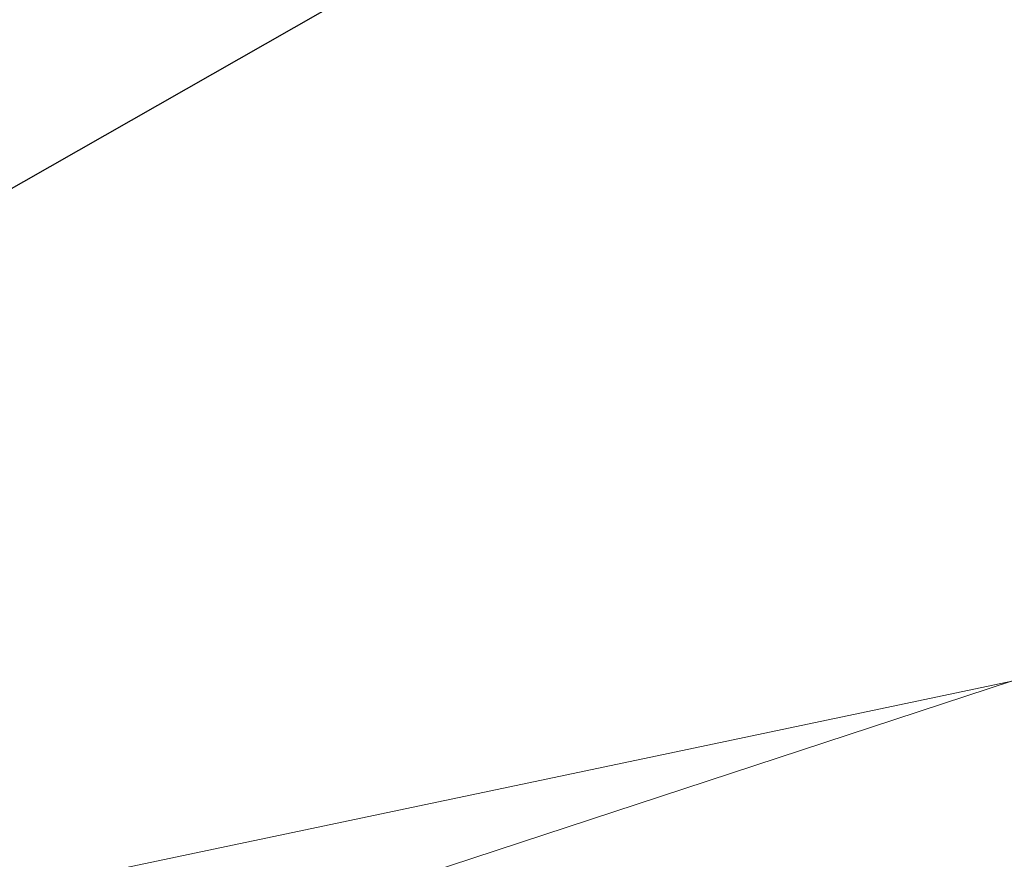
# Model space of a CAD drawing. Extents: x 1620613 to 1693141, y 557269 to 607790.
# Tile 156 of 256: x 1620819.08 to 1620820.32, y 607272.76 to 607273.82. Entities that reach past the tile are written whole.
import ezdxf

# ---------------------------------------------------------------- set-up
doc = ezdxf.new("R2010")
doc.units = 0
doc.header["$LTSCALE"] = 10
doc.header["$MEASUREMENT"] = 0
doc.linetypes.add('DGN Style 2', pattern=[7.346996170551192, 4.408197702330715, -2.938798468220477])
doc.linetypes.add('DGN Style 3', pattern=[10.28579463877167, 7.346996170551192, -2.938798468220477])
for name, color, linetype, lineweight in [('BD_X_Building', 241, 'Continuous', 0), ('DT_X_Contour_Major', 132, 'DGN Style 3', 30), ('DT_X_Contour_Minor', 136, 'DGN Style 3', 0), ('SV_X_Top_of_Bank', 97, 'DGN Style 2', 0), ('XS_X_Ground_Line', 92, 'DGN Style 3', 13)]:
    doc.layers.add(name, color=color, linetype=linetype, lineweight=lineweight)

# ---------------------------------------------------------------- blocks, each defined once
blk = doc.blocks.new('*U1004')
at = {"layer": 'DT_X_Contour_Major', "elevation": 1.400041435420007, "flags": 128}
blk.add_lwpolyline([(-21.93976150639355, 52.43080084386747), (-24.55939365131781, 50.56623233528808), (-25.07324931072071, 50.20075540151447), (-25.49211679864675, 49.90342538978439), (-25.81599611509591, 49.67424229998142), (-26.04488725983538, 49.51320613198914), (-26.5286127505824, 49.17463891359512), (-26.86069815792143, 48.89643813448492), (-27.49416026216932, 48.31576121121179), (-28.42899906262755, 47.43260814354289), (-29.66521455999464, 46.24697893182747), (-33.36362481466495, 42.68199950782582), (-34.63789799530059, 41.43113654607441), (-35.6869098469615, 40.35228222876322), (-36.51066036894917, 39.44543655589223), (-37.10914956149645, 38.71059952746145), (-39.37648935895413, 35.68271356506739), (-39.14461140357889, 34.72440318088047), (-39.11748551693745, 34.53703988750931), (-39.13548412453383, 34.38565445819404), (-39.19860722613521, 34.270246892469), (-39.30685482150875, 34.19081719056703), (-39.65568106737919, 34.02697513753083), (-39.80547600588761, 33.95399467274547), (-39.99324113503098, 33.85793481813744), (-40.21897645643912, 33.73879557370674), (-40.48268196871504, 33.59657693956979), (-41.23652359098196, 33.18655472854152), (-41.48677899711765, 33.04911515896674), (-41.67216399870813, 32.94431310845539), (-41.79267859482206, 32.87214857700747), (-41.8483227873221, 32.83262156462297), (-41.91021342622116, 32.77073289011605), (-41.93535763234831, 32.74787348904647), (-41.9643722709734, 32.72571179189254), (-41.99725734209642, 32.704247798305), (-42.03401284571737, 32.68348150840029), (-42.13718809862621, 32.62903500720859), (-42.17056614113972, 32.6109156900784), (-42.19331882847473, 32.59739261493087), (-42.20544616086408, 32.58846578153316), (-42.20694813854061, 32.58413519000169), (-42.19678627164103, 32.57871526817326), (-42.24759114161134, 32.55830200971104), (-42.40762715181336, 32.50112717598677), (-42.67689430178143, 32.40719076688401), (-43.05539259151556, 32.27649278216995), (-44.2103628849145, 31.87894938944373), (-44.59880446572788, 31.7446870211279), (-44.89790148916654, 31.64005746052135), (-45.107653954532, 31.5650607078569), (-45.22806186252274, 31.51969676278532), (-45.43002354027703, 31.43823665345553), (-45.49723870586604, 31.41096942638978), (-45.5474129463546, 31.39026282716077), (-45.58054626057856, 31.37611685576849), (-45.59663864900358, 31.36853151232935), (-45.61683045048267, 31.35705143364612), (-45.64332445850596, 31.34364673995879), (-45.70766263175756, 31.31204271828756), (-45.80984497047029, 31.26223936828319), (-45.94987147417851, 31.1942366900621), (-46.37373437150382, 30.98863044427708), (-46.60722330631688, 30.88066116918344), (-46.98979293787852, 30.71095802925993), (-47.52144326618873, 30.47952102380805), (-48.2021742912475, 30.18635015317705), (-50.21623128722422, 29.32224934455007), (-51.00338110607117, 28.98437580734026), (-51.85428781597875, 28.61883080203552), (-52.76895141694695, 28.22561432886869), (-53.7473719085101, 27.80472638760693), (-56.44150240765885, 26.64546325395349), (-57.53962421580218, 26.16893911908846), (-58.81339176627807, 25.60881406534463), (-60.26280505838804, 24.96508809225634), (-61.88786409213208, 24.23776120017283), (-66.45554917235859, 22.18675492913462), (-68.09062899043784, 21.45315311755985), (-69.57010463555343, 20.7906023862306), (-70.89397610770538, 20.1991027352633), (-72.06224340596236, 19.67865416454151), (-74.97015063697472, 18.38552608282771), (-76.15826667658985, 17.85616739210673), (-77.54168437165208, 17.23793738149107), (-79.12040372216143, 16.53083605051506), (-80.89442472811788, 15.73486339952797), (-85.88554961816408, 13.49377457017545), (-87.62136641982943, 12.71386338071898), (-89.0854731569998, 12.05494643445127), (-90.27786982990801, 11.51702373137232), (-91.19855643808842, 11.10009527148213), (-93.29144064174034, 10.1496117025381), (-94.07535680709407, 9.793956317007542), (-94.85744215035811, 9.439852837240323), (-95.6376966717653, 9.08730126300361), (-96.4161203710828, 8.736301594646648), (-98.48947580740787, 7.802371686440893), (-99.23885750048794, 7.464915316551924), (-99.93198600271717, 7.152993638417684), (-100.5688613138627, 6.866606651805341), (-101.1494834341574, 6.605754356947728), (-102.6228048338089, 5.94419449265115), (-103.1514858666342, 5.705517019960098), (-103.6325379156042, 5.485654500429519), (-104.065960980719, 5.284606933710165), (-104.4517550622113, 5.102374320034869), (-105.4170339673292, 4.641507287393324), (-105.7694686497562, 4.47372590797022), (-106.1028135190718, 4.316032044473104), (-106.4170685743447, 4.168425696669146), (-106.7122338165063, 4.030906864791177), (-107.4738880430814, 3.677640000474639), (-107.7785452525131, 3.536887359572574), (-108.1212762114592, 3.379579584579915), (-108.502080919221, 3.205716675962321), (-108.9209593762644, 3.015298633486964), (-110.0887335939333, 2.485443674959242), (-110.4712485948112, 2.312849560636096), (-110.7429629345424, 2.192458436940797), (-110.9038766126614, 2.124270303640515), (-110.9539896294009, 2.108285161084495), (-110.9398901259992, 2.13526210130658), (-110.9489432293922, 2.137609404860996), (-110.9866771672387, 2.124418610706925), (-111.0530919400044, 2.095689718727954), (-111.1481875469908, 2.05142272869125), (-111.4400169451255, 1.912659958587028), (-111.5377982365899, 1.866876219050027), (-111.612270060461, 1.833597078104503), (-111.6634324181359, 1.812822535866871), (-111.6912853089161, 1.804552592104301), (-111.7344803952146, 1.799172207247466), (-111.762095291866, 1.790682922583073), (-111.8125436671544, 1.769250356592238), (-111.885825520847, 1.734874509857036), (-111.9819408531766, 1.687555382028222), (-112.2686930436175, 1.544113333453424), (-112.3985299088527, 1.479032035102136), (-112.5729763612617, 1.391369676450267), (-112.7920324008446, 1.281126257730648), (-113.0556980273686, 1.148301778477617), (-114.3902266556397, 0.4757650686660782), (-114.7635977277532, -0.3447833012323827), (-114.8748791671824, -0.5615521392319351), (-115.048707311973, -0.8601950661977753), (-115.2850821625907, -1.240712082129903), (-115.5840037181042, -1.703103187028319), (-116.4645234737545, -3.045311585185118), (-116.8413496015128, -3.571592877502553), (-117.3114381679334, -4.14378045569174), (-117.8747891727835, -4.761874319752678), (-118.5314026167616, -5.425874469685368), (-120.4067217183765, -7.257749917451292), (-121.1277644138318, -7.920910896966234), (-121.8844031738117, -8.536487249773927), (-122.6766379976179, -9.104478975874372), (-123.5044688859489, -9.624886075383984), (-125.7594793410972, -10.94919217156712), (-126.6775372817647, -11.49014861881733), (-127.7404532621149, -12.11978838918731), (-128.9482272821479, -12.83811148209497), (-130.3008593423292, -13.64511789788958), (-134.101022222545, -15.91537943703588), (-135.3573783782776, -16.66637514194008), (-136.276324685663, -17.21666610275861), (-136.8578611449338, -17.56625231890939), (-137.1019877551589, -17.71513379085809), (-137.5155896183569, -17.98126051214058), (-138.0021783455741, -18.29434967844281), (-139.7976898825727, -19.44964814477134), (-142.9226688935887, -21.46037510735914), (-144.2252609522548, -22.26990701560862), (-145.7893028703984, -23.19045751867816), (-147.6147946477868, -24.22202661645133), (-149.7017362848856, -25.36461430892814), (-155.6155137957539, -28.55953961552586), (-157.5561379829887, -29.60797401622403), (-158.9426774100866, -30.35708323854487), (-159.7751320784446, -30.80686728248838), (-160.0535019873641, -30.95732614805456), (-160.0570420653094, -30.95944955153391), (-160.0854222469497, -30.97484128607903), (-160.1679077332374, -31.01942393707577), (-160.3044985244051, -31.09319750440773), (-161.5113554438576, -31.74477505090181), (-161.6256752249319, -31.79949204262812), (-161.6474569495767, -31.80970840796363), (-161.6638079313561, -31.81690736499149), (-161.6747281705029, -31.82108891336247), (-161.6802176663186, -31.8222530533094), (-161.6876153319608, -31.82133421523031), (-161.9299380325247, -31.95611541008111), (-162.6513578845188, -32.3611481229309), (-163.8518748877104, -33.03643235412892), (-165.5314890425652, -33.98196810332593), (-170.6492563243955, -36.86373212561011), (-172.5723847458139, -37.9128201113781), (-174.5034445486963, -38.89876105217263), (-176.4424357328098, -39.82155494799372), (-178.3893582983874, -40.68120179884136), (-183.5917269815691, -42.88939734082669), (-185.3273554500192, -43.62527062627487), (-186.6324643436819, -44.17674382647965), (-187.5070536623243, -44.54381694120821), (-187.9511234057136, -44.72648997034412), (-188.5612832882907, -44.96775126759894), (-188.7629008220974, -45.04776677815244), (-188.9101335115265, -45.10686733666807), (-189.0029813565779, -45.1450529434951), (-189.0414443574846, -45.16232359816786), (-189.0714992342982, -45.18049207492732), (-189.63210551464, -45.52159093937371), (-190.315957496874, -45.93774475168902), (-191.2688420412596, -46.51763481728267), (-196.3433792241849, -49.60583971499), (-202.8910931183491, -52.39049943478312), (-204.1230099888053, -52.91439581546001), (-205.0125975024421, -53.29265936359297), (-205.5598556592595, -53.52529007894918), (-205.7647844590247, -53.61228796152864), (-205.9841149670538, -53.70441025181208), (-206.304465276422, -53.83896245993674), (-207.5183382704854, -54.3488083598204), (-209.6463221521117, -55.24259532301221), (-210.5580805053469, -55.61734610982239), (-211.697367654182, -56.07125824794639), (-213.0641835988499, -56.60433173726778), (-214.6585283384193, -57.21656657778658), (-219.2134860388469, -58.95474128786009), (-220.7191495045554, -59.52947263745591), (-221.8199216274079, -59.95003565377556), (-222.5158024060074, -60.21643033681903), (-222.806791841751, -60.32865668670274), (-223.0429085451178, -60.42236917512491), (-223.366670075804, -60.54776194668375), (-224.1608671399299, -60.85365589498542), (-225.4254997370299, -61.34005101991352), (-227.1605678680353, -62.00694732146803), (-232.4146635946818, -64.02600569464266), (-234.3447776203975, -64.77087480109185), (-236.194547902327, -65.49118834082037), (-237.9639744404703, -66.18694631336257), (-239.6530572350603, -66.85814871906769), (-244.0501530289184, -68.61528104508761), (-245.5468302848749, -69.21262640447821), (-246.7390402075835, -69.6868132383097), (-247.6267827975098, -70.03784154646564), (-248.2100580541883, -70.26571132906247), (-249.3595022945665, -70.70915271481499), (-249.8617549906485, -70.88904846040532), (-250.5064298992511, -71.09615465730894), (-251.2935270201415, -71.33047130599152), (-252.2230463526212, -71.59199840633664), (-254.8916608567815, -72.32568460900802), (-255.9925903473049, -72.5987218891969), (-257.2939179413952, -72.8675690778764), (-258.7956436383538, -73.13222617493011), (-260.4977674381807, -73.39269318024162), (-265.3039617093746, -74.08168507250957), (-266.1266109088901, -74.56554924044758), (-264.9899128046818, -75.5003978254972), (-261.8938673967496, -76.8862308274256), (-256.8384746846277, -78.72304824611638), (-240.7449643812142, -84.22254058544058), (-235.4237471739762, -86.00029451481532), (-231.5302282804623, -87.20893704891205), (-229.0644077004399, -87.84846818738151), (-228.0262854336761, -87.91888793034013), (-227.1615571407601, -87.34785871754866), (-226.6587336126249, -87.28293034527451), (-225.7988092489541, -87.5164171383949), (-224.581784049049, -88.04831909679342), (-223.0076580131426, -88.87863622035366), (-218.3338541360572, -91.49070210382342), (-216.7270128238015, -92.33611458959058), (-215.4118417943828, -92.91330263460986), (-214.3883410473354, -93.22226623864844), (-213.6565105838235, -93.26300540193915), (-212.0938563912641, -93.0140105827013), (-211.4662516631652, -92.86694058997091), (-210.755428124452, -92.61247672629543), (-209.9613857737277, -92.25061899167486), (-209.0841246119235, -91.78136738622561), (-206.6338030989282, -90.38683794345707), (-205.8058606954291, -89.91874913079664), (-205.159774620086, -89.56037977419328), (-204.6955448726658, -89.31172987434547), (-204.4131714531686, -89.17279943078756), (-203.9026507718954, -88.9486108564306), (-203.5535843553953, -88.8066317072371), (-202.8892756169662, -88.54883569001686), (-201.9097245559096, -88.17522280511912), (-200.6149311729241, -87.68579305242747), (-196.7418257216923, -86.22622455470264), (-195.355017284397, -85.68387052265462), (-194.0994210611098, -85.15148479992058), (-192.9750370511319, -84.62906738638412), (-191.9818652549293, -84.11661828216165), (-189.5083567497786, -82.76337841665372), (-188.5476012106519, -82.26692584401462), (-187.5204659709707, -81.79249802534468), (-186.4269510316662, -81.34009496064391), (-185.2670563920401, -80.90971665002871), (-182.085497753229, -79.79140749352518), (-181.0110235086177, -79.41236451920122), (-180.1737697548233, -79.11396746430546), (-179.5737364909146, -78.89621632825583), (-179.21092371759, -78.759111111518), (-178.5597169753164, -78.50102509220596), (-178.274725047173, -78.3896349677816), (-177.9081543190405, -78.24902910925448), (-177.4600047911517, -78.07920751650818), (-176.9302764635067, -77.88017018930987), (-175.408895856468, -77.31044967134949), (-174.5538751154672, -76.98286888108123), (-173.1298483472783, -76.42741689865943), (-171.1368155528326, -75.64409372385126), (-168.5747767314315, -74.63289935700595), (-160.9839985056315, -71.63255278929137), (-158.4766794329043, -70.64185147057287), (-156.6478058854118, -69.92000744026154), (-155.4973778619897, -69.46702069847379), (-155.0253953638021, -69.28289124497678), (-154.6713694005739, -69.15035575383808), (-154.5121142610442, -69.0797579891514), (-154.2998683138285, -68.96736631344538), (-154.0346315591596, -68.81318072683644), (-153.7164039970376, -68.61720122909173), (-152.7971427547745, -68.0388640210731), (-152.4399201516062, -67.82467224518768), (-152.0576982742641, -67.61584982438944), (-151.6504771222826, -67.41239675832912), (-151.2182566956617, -67.21431304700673), (-150.0323365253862, -66.69324895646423), (-149.3015528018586, -66.38509097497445), (-147.9986417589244, -65.85141509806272), (-146.1236033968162, -65.09222132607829), (-143.6764377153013, -64.10750965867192), (-136.3878261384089, -61.18092135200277), (-133.9313332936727, -60.20287306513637), (-132.028313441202, -59.46366943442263), (-130.6787665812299, -58.96331045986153), (-129.8826927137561, -58.70179614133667), (-128.497793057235, -58.32288416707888), (-128.0267585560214, -58.18077637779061), (-127.6523297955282, -58.03863699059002), (-127.3745067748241, -57.89646600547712), (-127.1932894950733, -57.75426342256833), (-126.5730222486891, -57.09057764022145), (-125.4518074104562, -56.28434362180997), (-125.2397673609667, -56.13298969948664), (-125.0841678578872, -56.02445679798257), (-124.9850089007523, -55.95874491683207), (-124.9422904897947, -55.93585405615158), (-124.9036287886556, -55.93190645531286), (-124.8623317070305, -55.92013990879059), (-124.7674367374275, -55.88780096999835), (-124.6189438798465, -55.83488963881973), (-124.4168531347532, -55.76140591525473), (-123.8064806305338, -55.53801946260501), (-123.6182173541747, -55.46776073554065), (-123.5112069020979, -55.42452439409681), (-123.4854492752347, -55.40831043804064), (-123.5409444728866, -55.41911886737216), (-123.7972687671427, -55.48397119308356), (-123.8427438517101, -55.48782075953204), (-123.786925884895, -55.45073021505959), (-123.6298148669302, -55.37269955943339), (-123.3714107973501, -55.25372879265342), (-122.5472758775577, -54.88188659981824), (-122.2488896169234, -54.74987128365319), (-121.971832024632, -54.6327069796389), (-121.7161031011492, -54.53039368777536), (-121.4817028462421, -54.44293140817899), (-120.8850737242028, -54.22950001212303), (-120.6556228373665, -54.14126993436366), (-120.414742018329, -54.03665324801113), (-120.1624312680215, -53.91564995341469), (-119.8986905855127, -53.77826005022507), (-119.1801421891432, -53.3900381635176), (-118.9409370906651, -53.26113986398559), (-118.7622330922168, -53.16561138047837), (-118.6440301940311, -53.10345271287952), (-118.5863283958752, -53.07466386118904), (-118.5131250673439, -53.04238667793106), (-118.4701447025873, -53.02354976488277), (-118.3961061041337, -52.99124691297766), (-118.2910092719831, -52.94547812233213), (-117.7503630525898, -52.71032952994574), (-117.6174472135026, -52.65230406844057), (-117.522068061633, -52.61016308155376), (-117.4642255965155, -52.58390656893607), (-117.4439198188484, -52.57353453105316), (-117.4398199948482, -52.56705506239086), (-117.3827222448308, -52.54133328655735), (-117.2145038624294, -52.46902756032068), (-116.9351648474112, -52.35013788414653), (-116.5447051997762, -52.18466425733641), (-115.3553186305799, -51.68128931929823), (-114.8990938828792, -51.48572081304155), (-114.4224595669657, -51.27654649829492), (-113.9254156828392, -51.0537663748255), (-113.4079622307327, -50.81738044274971), (-112.0008735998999, -50.16887687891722), (-111.4547230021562, -49.91842484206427), (-110.8715876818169, -49.65344640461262), (-110.2514676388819, -49.37394156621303), (-109.5943628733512, -49.07991032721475), (-107.7927705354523, -48.27645848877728), (-107.090655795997, -47.96398079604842), (-106.3355058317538, -47.62913659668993), (-105.5273206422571, -47.27192589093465), (-104.6661002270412, -46.89234867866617), (-102.2987988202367, -45.85032077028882), (-101.2714422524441, -45.39665554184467), (-99.96484860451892, -44.81718078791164), (-98.37901787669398, -44.11189650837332), (-96.51395006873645, -43.28080270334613), (-91.16811980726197, -40.89680652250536), (-89.26102584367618, -40.0453804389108), (-87.54911664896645, -39.27909932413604), (-86.0323922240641, -38.59796317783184), (-84.71085256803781, -38.00197200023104), (-81.44699317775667, -36.52618881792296), (-80.293932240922, -36.00492454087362), (-79.28264397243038, -35.54796909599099), (-78.41312837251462, -35.1553224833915), (-77.68538544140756, -34.82698470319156), (-75.93376785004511, -34.03716239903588), (-75.10988197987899, -33.6668916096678), (-73.95193756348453, -33.14844596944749), (-72.45993460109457, -32.48182547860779), (-70.63387309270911, -31.66703013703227), (-65.31896434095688, -29.29667609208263), (-63.50355186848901, -28.48642948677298), (-62.04349601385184, -27.83345520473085), (-60.93879677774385, -27.33775324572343), (-60.18945415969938, -26.99932360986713), (-58.66501600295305, -26.30654101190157), (-58.14795203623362, -26.07113343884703), (-57.74008875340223, -25.88449766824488), (-57.44142615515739, -25.74663369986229), (-57.25196424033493, -25.65754153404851), (-56.89233338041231, -25.48499149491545), (-56.73431448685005, -25.40837477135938), (-56.52998095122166, -25.30793713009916), (-56.27933277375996, -25.18367857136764), (-55.98236995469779, -25.03559909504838), (-55.12871624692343, -24.60895926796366), (-54.8021015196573, -24.44762802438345), (-54.46249761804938, -24.28361416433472), (-54.10990454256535, -24.11691768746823), (-53.74432229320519, -23.94753859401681), (-52.75211739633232, -23.49228418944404), (-52.42637755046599, -23.34355442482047), (-52.19331168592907, -23.2388059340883), (-52.05291980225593, -23.17803871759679), (-52.00520189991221, -23.1612527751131), (-52.00151946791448, -23.17513196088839), (-51.98305213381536, -23.17130073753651), (-51.93041195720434, -23.14939767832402), (-51.84359893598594, -23.10942278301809), (-51.7226130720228, -23.05137605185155), (-51.35442030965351, -22.87248898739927), (-51.18149440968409, -22.78856505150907), (-50.93886128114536, -22.67095854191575), (-50.62652092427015, -22.51966945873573), (-50.24447333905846, -22.3346978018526), (-49.13273680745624, -21.79652995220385), (-48.77037147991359, -21.6214448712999), (-48.51707789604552, -21.49981551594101), (-48.37285605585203, -21.43164188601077), (-48.33770595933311, -21.41692398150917), (-48.38940136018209, -21.44895053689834), (-48.3976456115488, -21.45544617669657), (-48.38360681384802, -21.4509131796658), (-48.34728496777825, -21.43535154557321), (-48.28868007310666, -21.40876127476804), (-48.10268962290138, -21.32314903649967), (-48.03213329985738, -21.30118519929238), (-47.95995716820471, -21.29950286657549), (-47.88616122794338, -21.31810203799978), (-47.81074547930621, -21.35698271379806), (-47.45502576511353, -21.58574937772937), (-45.55152152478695, -20.24910547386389), (-45.08505867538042, -19.82915585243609), (-44.50145765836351, -19.14215437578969), (-43.80071847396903, -18.18810104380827), (-42.98284112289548, -16.96699585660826), (-40.64565062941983, -13.35464621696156), (-39.77070517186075, -12.12359074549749), (-38.89876166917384, -11.13968656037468), (-38.02982012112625, -10.40293366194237), (-37.16388052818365, -9.913332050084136), (-34.85871088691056, -8.937262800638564), (-34.08547835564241, -8.609855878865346), (-32.86025377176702, -8.091063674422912), (-32.50081392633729, -7.93886742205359), (-32.09393456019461, -7.67333186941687), (-31.14287634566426, -6.990872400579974), (-29.6476392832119, -5.891489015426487), (-27.60822337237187, -4.375181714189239), (-21.44420914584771, 0.2242029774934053), (-19.34036521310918, 1.7820458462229), (-17.65184408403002, 3.006035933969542), (-16.37864575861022, 3.896173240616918), (-15.52077023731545, 4.452457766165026), (-13.78686591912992, 5.490746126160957), (-13.19183777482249, 5.851244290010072), (-12.70718158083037, 6.154022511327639), (-12.33289733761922, 6.399080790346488), (-12.06898504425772, 6.586419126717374), (-11.51238152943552, 7.009028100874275), (-11.05634449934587, 7.306734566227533), (-10.10568604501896, 7.882897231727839), (-8.660406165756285, 8.737516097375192), (-6.720504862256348, 9.870591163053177), (-0.887939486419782, 13.26339960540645), (1.074877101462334, 14.40601187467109), (2.588902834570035, 15.28924235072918), (3.654137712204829, 15.91309103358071), (4.270581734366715, 16.27755792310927), (5.316044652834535, 16.90362723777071), (5.960527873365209, 17.29922631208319), (7.109880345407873, 18.01647154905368), (8.76410206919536, 19.05536294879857), (10.9231930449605, 20.41590051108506), (22.17697918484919, 27.51558351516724), (22.45916810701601, 27.57716344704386), (22.5727155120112, 27.45159017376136), (22.79241961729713, 27.04847895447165), (23.11828042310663, 26.36782978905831), (23.55029792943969, 25.40964267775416), (25.8140785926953, 20.2905142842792)], dxfattribs=at)
at = {"layer": 'DT_X_Contour_Minor', "transparency": 33554559, "elevation": 1.800041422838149, "flags": 128}
blk.add_lwpolyline([(-24.18095962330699, 52.19456630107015), (-26.13961108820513, 50.80046222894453), (-26.52381164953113, 50.52720175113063), (-26.83699127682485, 50.30489349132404), (-27.07914997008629, 50.13353744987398), (-27.25028772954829, 50.01313362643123), (-27.6119605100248, 49.75999305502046), (-27.86025474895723, 49.55198737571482), (-28.33388288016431, 49.11782576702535), (-29.03284490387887, 48.4575082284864), (-29.95714082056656, 47.57103476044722), (-32.72237512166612, 44.90556427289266), (-33.69162985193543, 43.94827698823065), (-34.52546831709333, 43.07551799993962), (-35.22389051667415, 42.287287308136), (-35.78689645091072, 41.58358491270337), (-37.10769058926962, 39.81974958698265), (-37.57608096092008, 39.21586285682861), (-37.99065647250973, 38.72707916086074), (-38.35141712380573, 38.35339849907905), (-38.65836291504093, 38.09482087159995), (-39.40513187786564, 37.55875124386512), (-39.65607010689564, 37.37009547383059), (-39.84880807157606, 37.20618038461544), (-39.98334577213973, 37.06700597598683), (-40.05968320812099, 36.95257224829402), (-40.18564935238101, 36.68040321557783), (-40.22203130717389, 36.57873467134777), (-40.23670256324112, 36.47785581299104), (-40.22966312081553, 36.37776664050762), (-40.20091298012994, 36.27846715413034), (-40.01608735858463, 35.81691215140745), (-40.15048069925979, 35.74531068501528), (-40.16360001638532, 35.73708894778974), (-40.14536082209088, 35.74311007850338), (-40.09576311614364, 35.76337407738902), (-40.01480689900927, 35.79788094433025), (-39.75711230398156, 35.90888974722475), (-39.66908160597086, 35.93833058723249), (-39.59826045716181, 35.94339650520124), (-39.54464885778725, 35.924087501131), (-39.50824680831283, 35.88040357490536), (-39.43412074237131, 35.73141320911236), (-39.40460542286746, 35.66106522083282), (-39.37165401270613, 35.56176403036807), (-39.33526651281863, 35.4335096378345), (-39.29544292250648, 35.2763020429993), (-39.18466522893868, 34.81847752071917), (-39.17252586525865, 34.65688272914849), (-39.21919104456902, 34.51546674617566), (-39.32466076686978, 34.39422957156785), (-39.48893503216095, 34.2931712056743), (-40.00540579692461, 34.0505873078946), (-40.19436498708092, 33.96038744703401), (-40.37388948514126, 33.87172578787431), (-40.54397928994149, 33.78460233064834), (-40.70463440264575, 33.69901707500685), (-41.12046844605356, 33.47284066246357), (-41.26366915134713, 33.39187158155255), (-41.38139573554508, 33.31859664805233), (-41.4736481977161, 33.25301586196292), (-41.54042653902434, 33.19512922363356), (-41.68453661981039, 33.05102371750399), (-41.74308398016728, 32.99779644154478), (-41.81064350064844, 32.94619374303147), (-41.88721518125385, 32.89621562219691), (-41.97279902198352, 32.84786207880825), (-42.21303881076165, 32.72108539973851), (-42.29075835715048, 32.67889523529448), (-42.34373715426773, 32.64740725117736), (-42.37197520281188, 32.62662144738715), (-42.37547250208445, 32.61653782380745), (-42.35181096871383, 32.60391773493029), (-42.39091265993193, 32.583645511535), (-42.52596388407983, 32.53229390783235), (-42.75696464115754, 32.44986292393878), (-43.08391493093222, 32.33635255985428), (-44.0837150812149, 31.99221908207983), (-44.42547770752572, 31.87377317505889), (-44.70091547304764, 31.776535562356), (-44.91002837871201, 31.70050624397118), (-45.05281642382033, 31.64568522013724), (-45.34515139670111, 31.52777354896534), (-45.44244383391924, 31.48830485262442), (-45.51506991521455, 31.45833251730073), (-45.56302964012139, 31.43785654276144), (-45.58632300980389, 31.42687692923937), (-45.61555018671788, 31.41025977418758), (-45.65389966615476, 31.39085678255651), (-45.74702772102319, 31.34511067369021), (-45.89493435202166, 31.27302144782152), (-46.0976195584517, 31.1745891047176), (-46.71115154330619, 30.87697870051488), (-46.99779240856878, 30.74271758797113), (-47.39756601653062, 30.56314205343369), (-47.91047236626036, 30.33825209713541), (-48.53651145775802, 30.06804771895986), (-50.35679269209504, 29.28708348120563), (-51.06820952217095, 28.98171731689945), (-51.83724908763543, 28.65134200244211), (-52.66391138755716, 28.29595753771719), (-53.54819642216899, 27.91556392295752), (-55.9831201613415, 26.86783541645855), (-57.01666897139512, 26.41871289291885), (-58.29112259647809, 25.85714170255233), (-59.80648103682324, 25.18312184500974), (-61.56274429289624, 24.39665332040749), (-66.5673193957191, 22.14947236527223), (-68.33273958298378, 21.3572880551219), (-69.87556881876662, 20.66612084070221), (-71.19580710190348, 20.07597072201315), (-72.29345443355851, 19.58683769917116), (-74.92372604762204, 18.41717243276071), (-76.0391293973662, 17.92006916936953), (-77.4126357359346, 17.30600832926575), (-79.04424506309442, 16.57498991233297), (-80.93395737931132, 15.72701391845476), (-86.31732754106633, 13.30980116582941), (-88.17255430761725, 12.47632087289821), (-89.70070698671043, 11.78878955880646), (-90.90178557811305, 11.24720722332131), (-91.77579008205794, 10.85157386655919), (-93.67036997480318, 9.991150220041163), (-94.38000876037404, 9.669193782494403), (-95.0879901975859, 9.348642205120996), (-95.79431428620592, 9.02949548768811), (-96.49898102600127, 8.71175363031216), (-98.37588253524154, 7.866315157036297), (-99.06783932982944, 7.55473544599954), (-99.73603358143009, 7.254075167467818), (-100.380465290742, 6.964334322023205), (-101.0011344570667, 6.685512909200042), (-102.6245688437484, 5.956548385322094), (-103.1982293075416, 5.697795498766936), (-103.7016349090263, 5.468260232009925), (-104.1347856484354, 5.26794258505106), (-104.4976815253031, 5.096842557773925), (-105.3717307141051, 4.679532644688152), (-105.6991237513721, 4.523773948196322), (-106.0257659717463, 4.369480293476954), (-106.3516573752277, 4.216651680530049), (-106.6767979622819, 4.065288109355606), (-107.5428384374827, 3.663605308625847), (-107.8765955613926, 3.5093037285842), (-108.228336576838, 3.347661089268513), (-108.5980614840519, 3.178677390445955), (-108.9857702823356, 3.002352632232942), (-110.0436389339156, 2.522365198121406), (-110.3899303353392, 2.366441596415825), (-110.6354030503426, 2.258661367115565), (-110.7800570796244, 2.199024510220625), (-110.8238924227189, 2.187531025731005), (-110.8063617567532, 2.221072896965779), (-110.8176179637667, 2.22399142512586), (-110.864534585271, 2.207590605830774), (-110.9471116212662, 2.171870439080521), (-111.065349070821, 2.116830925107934), (-111.4281961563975, 1.944299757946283), (-111.549772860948, 1.887374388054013), (-111.6423676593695, 1.845996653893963), (-111.7059805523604, 1.820166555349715), (-111.7406115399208, 1.809884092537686), (-111.7943182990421, 1.803194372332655), (-111.8286533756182, 1.792639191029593), (-111.8913785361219, 1.765990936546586), (-111.9824937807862, 1.723249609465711), (-112.1019991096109, 1.66441520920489), (-112.4585334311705, 1.486066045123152), (-112.6107108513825, 1.409811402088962), (-112.7998423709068, 1.314809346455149), (-113.0259279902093, 1.201059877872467), (-113.2889677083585, 1.068562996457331), (-114.0396790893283, 0.69024142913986), (-114.2872314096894, 0.568059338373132), (-114.4668548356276, 0.4852542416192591), (-114.5785493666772, 0.4418261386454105), (-114.6223150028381, 0.4377750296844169), (-114.648451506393, 0.4794747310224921), (-114.6577560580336, 0.4941408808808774), (-114.6660673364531, 0.5068645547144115), (-114.6733853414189, 0.5176457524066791), (-114.6797100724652, 0.5264844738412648), (-114.7069078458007, 0.5631993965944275), (-114.8184190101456, 0.5857427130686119), (-114.8512880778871, 0.5817863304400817), (-114.9021047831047, 0.5602557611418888), (-114.9708691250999, 0.521151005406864), (-115.0575811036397, 0.4644720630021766), (-115.3127432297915, 0.2898959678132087), (-115.4414968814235, 0.1639744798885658), (-115.6363862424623, -0.08285791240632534), (-115.8974113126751, -0.4506012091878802), (-116.2245720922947, -0.9392554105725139), (-117.1851817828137, -2.403547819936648), (-117.5714658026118, -2.953456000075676), (-118.0098605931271, -3.504961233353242), (-118.500366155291, -4.058063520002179), (-119.0429824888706, -4.612762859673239), (-120.5594404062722, -6.094090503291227), (-121.1927058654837, -6.659830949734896), (-121.9551588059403, -7.246056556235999), (-122.8467992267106, -7.852767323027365), (-123.8676271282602, -8.479963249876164), (-126.7620848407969, -10.17979926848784), (-127.864000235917, -10.8284669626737), (-128.9989031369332, -11.49959303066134), (-130.1667935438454, -12.19317747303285), (-131.3676714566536, -12.90922028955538), (-134.6139958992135, -14.84861229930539), (-135.6910177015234, -15.49258175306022), (-136.4873397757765, -15.96994610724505), (-137.00296212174, -16.28070536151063), (-137.237884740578, -16.42485951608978), (-137.4900787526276, -16.58713046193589), (-137.7565083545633, -16.75856111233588), (-138.3666516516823, -17.1511498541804), (-139.3205086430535, -17.76489668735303), (-140.6180793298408, -18.59980161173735), (-144.5365527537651, -21.12109219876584), (-146.057583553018, -22.07550189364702), (-147.6818208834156, -23.04776303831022), (-149.4092647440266, -24.03787563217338), (-151.2399151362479, -25.04583967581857), (-156.2592582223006, -27.75754572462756), (-157.9071188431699, -28.64785731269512), (-159.0861933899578, -29.28501254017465), (-159.7964818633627, -29.66901140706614), (-160.0379842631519, -29.799853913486), (-160.0569425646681, -29.81122544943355), (-160.0890574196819, -29.82893668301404), (-160.1711832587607, -29.87354173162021), (-160.3033200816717, -29.94504059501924), (-160.4854678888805, -30.04343327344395), (-161.0378766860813, -30.34167216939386), (-161.453391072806, -30.58673781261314), (-162.2856276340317, -31.09825556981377), (-163.5345863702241, -31.8762254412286), (-165.2002672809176, -32.92064742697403), (-173.9457966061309, -38.41633829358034), (-174.5053201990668, -38.7314004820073), (-174.867815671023, -38.89980899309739), (-175.7155062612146, -39.27000787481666), (-177.0483919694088, -39.84199712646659), (-178.8664727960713, -40.61577674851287), (-184.3616151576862, -42.94824290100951), (-186.1728366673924, -43.71679719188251), (-187.4851444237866, -44.27311045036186), (-188.2985384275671, -44.61718267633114), (-188.6130186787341, -44.74901386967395), (-188.7864143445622, -44.81757567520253), (-188.8437101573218, -44.84031453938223), (-188.8855508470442, -44.85710977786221), (-188.9119364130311, -44.86796139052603), (-188.9228668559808, -44.87286937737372), (-188.931407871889, -44.87803250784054), (-188.9728376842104, -44.90323402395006), (-189.0907213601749, -44.97496622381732), (-189.2850588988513, -45.09322910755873), (-189.5558503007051, -45.25802267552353), (-190.9979358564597, -46.13563092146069), (-200.9809675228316, -50.38128774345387), (-202.8592208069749, -51.18005113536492), (-204.215538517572, -51.75677410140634), (-205.04992065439, -52.11145664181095), (-205.3623672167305, -52.24409875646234), (-205.4996439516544, -52.30175716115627), (-205.6967714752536, -52.38455384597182), (-206.1851964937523, -52.58970009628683), (-206.9649190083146, -52.91719591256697), (-208.0359390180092, -53.36704129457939), (-211.2803890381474, -54.72976173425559), (-212.5267256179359, -55.24626083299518), (-213.8323978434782, -55.77371779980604), (-215.1974057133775, -56.31213263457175), (-216.6217492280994, -56.86150533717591), (-220.4991127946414, -58.34110970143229), (-221.7850403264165, -58.8320294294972), (-222.734800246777, -59.19508533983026), (-223.3483925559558, -59.43027743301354), (-223.6258172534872, -59.53760570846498), (-223.9173929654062, -59.65332935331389), (-224.22196076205, -59.77157573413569), (-224.9169823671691, -60.039522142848), (-226.0024577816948, -60.45716857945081), (-227.4783870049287, -61.02451504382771), (-231.9348033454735, -62.73703898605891), (-233.6412232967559, -63.39652951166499), (-235.4181708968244, -64.09060813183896), (-237.2656461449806, -64.81927484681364), (-239.1836490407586, -65.5825296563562), (-244.3923602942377, -67.6639932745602), (-246.1431725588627, -68.36306236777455), (-247.4890759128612, -68.89917193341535), (-248.4300703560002, -69.27232197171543), (-248.9661558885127, -69.48251248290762), (-249.8558387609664, -69.82574114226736), (-250.2946615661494, -69.97874927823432), (-250.9438678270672, -70.1803521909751), (-251.8034575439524, -70.43054988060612), (-252.8734307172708, -70.72934234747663), (-256.0072037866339, -71.59091529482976), (-257.3000331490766, -71.91154492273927), (-258.8281914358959, -72.22725409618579), (-260.5916786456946, -72.53804281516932), (-262.5904947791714, -72.84391107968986), (-268.2344430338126, -73.6529991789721), (-269.2004858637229, -74.22120432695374), (-267.8656531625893, -75.31900369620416), (-264.229944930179, -76.94639728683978), (-258.2933611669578, -79.1033850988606), (-239.394637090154, -85.56147822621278), (-233.1634486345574, -87.66069986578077), (-228.643926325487, -89.1147949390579), (-225.8360701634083, -89.92376344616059), (-224.7398801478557, -90.08760538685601), (-224.0989283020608, -89.66434847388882), (-223.7262266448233, -89.61622242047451), (-223.0888355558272, -89.78928694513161), (-222.1867550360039, -90.18354204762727), (-221.0199850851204, -90.79898772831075), (-217.5556793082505, -92.7350969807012), (-216.3597373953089, -93.36094720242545), (-215.3701409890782, -93.78641592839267), (-214.5868900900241, -94.01150315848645), (-214.0099846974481, -94.03620889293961), (-211.7992323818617, -93.68394549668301), (-207.7296554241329, -92.34900280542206), (-206.1300878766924, -91.03043986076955), (-205.8097007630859, -90.77156042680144), (-205.5340683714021, -90.56002053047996), (-205.303190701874, -90.39582017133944), (-205.117067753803, -90.27895934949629), (-204.6804128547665, -90.0304498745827), (-204.5339060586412, -89.94748955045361), (-204.4218768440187, -89.88499068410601), (-204.3443252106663, -89.84295327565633), (-204.3012511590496, -89.82137732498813), (-204.2323571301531, -89.79112340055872), (-204.0175103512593, -89.70875089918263), (-203.4246405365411, -89.48432383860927), (-202.4537476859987, -89.11784221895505), (-201.1048318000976, -88.60930603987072), (-197.0036920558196, -87.06380348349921), (-195.53523340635, -86.48951762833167), (-194.2057122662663, -85.92578698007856), (-193.0151286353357, -85.37261153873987), (-191.963482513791, -84.8299913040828), (-189.3443428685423, -83.39707762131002), (-188.3270215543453, -82.8713957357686), (-187.2394123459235, -82.36903534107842), (-186.0815152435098, -81.88999643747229), (-184.8533302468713, -81.4342790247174), (-181.484453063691, -80.2501279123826), (-180.3467177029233, -79.84876827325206), (-179.4601695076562, -79.53280269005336), (-178.8248084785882, -79.30223116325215), (-178.4406346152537, -79.15705369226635), (-177.7510872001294, -78.88377251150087), (-177.4752271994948, -78.77552726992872), (-177.1648077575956, -78.65575243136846), (-176.8198288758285, -78.52444799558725), (-176.4402905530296, -78.38161396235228), (-175.3821091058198, -77.98535041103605), (-174.657990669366, -77.70635111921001), (-173.2792714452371, -77.1665509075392), (-171.2459514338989, -76.3659497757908), (-168.5580306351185, -75.30454772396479), (-160.5174407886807, -72.12640769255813), (-157.8664053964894, -71.07881973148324), (-155.9437416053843, -70.31966087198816), (-154.7494494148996, -69.8489311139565), (-154.2835288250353, -69.66663045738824), (-154.0122360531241, -69.56506750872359), (-153.8901976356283, -69.51096790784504), (-153.7275519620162, -69.42484131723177), (-153.5242990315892, -69.30668773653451), (-153.2804388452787, -69.15650716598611), (-152.5760020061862, -68.71332299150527), (-152.3022596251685, -68.54918621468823), (-152.0093601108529, -68.38916401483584), (-151.6973034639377, -68.23325639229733), (-151.3660896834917, -68.08146334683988), (-150.457310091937, -67.68216799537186), (-149.7965649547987, -67.40557416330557), (-148.4959142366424, -66.87526418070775), (-146.5553579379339, -66.09123804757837), (-143.9748960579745, -65.05349576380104), (-136.2404569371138, -61.94789480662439), (-133.6499864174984, -60.91447590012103), (-131.6794041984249, -60.14341989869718), (-130.3287102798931, -59.63472680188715), (-129.597904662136, -59.38839661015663), (-128.475607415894, -59.08133330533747), (-128.0837312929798, -58.95530226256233), (-127.7498258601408, -58.8075066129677), (-127.4738911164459, -58.63794635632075), (-127.2559270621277, -58.44662149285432), (-126.3740264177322, -57.50298804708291), (-125.5114376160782, -56.88272472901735), (-125.3272058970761, -56.75648262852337), (-125.1441916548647, -56.64358346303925), (-124.9623948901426, -56.54402723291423), (-124.7818156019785, -56.45781393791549), (-124.3018941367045, -56.24570239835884), (-124.1252345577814, -56.16937275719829), (-123.9551969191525, -56.09946748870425), (-123.7917812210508, -56.03598659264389), (-123.634987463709, -55.97893006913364), (-123.2257000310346, -55.83534516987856), (-123.0975281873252, -55.78019966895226), (-123.0199782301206, -55.7224518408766), (-122.9930501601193, -55.66210168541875), (-123.01674397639, -55.59914920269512), (-123.2454328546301, -55.29929885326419), (-123.5280223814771, -55.37079651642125), (-123.557898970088, -55.37377578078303), (-123.5264189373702, -55.35207171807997), (-123.4335822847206, -55.30568432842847), (-123.2793890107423, -55.23461361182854), (-122.7863981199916, -55.01218059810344), (-122.5932278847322, -54.92795936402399), (-122.383460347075, -54.84212042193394), (-122.1570955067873, -54.75466377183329), (-121.9141333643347, -54.66558941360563), (-121.2441045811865, -54.42590084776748), (-120.9864257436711, -54.32681635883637), (-120.7159108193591, -54.20932931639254), (-120.4325598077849, -54.07343972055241), (-120.1363727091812, -53.91914757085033), (-119.3294256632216, -53.48316510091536), (-119.0607926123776, -53.33840922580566), (-118.8601037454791, -53.23112845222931), (-118.7273590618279, -53.1613227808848), (-118.6625585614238, -53.1289922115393), (-118.5803494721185, -53.09274416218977), (-118.5320814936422, -53.07158985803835), (-118.4489343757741, -53.0353129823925), (-118.330908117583, -52.9839135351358), (-118.1780027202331, -52.91739151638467), (-117.723749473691, -52.71983603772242), (-117.574481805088, -52.65467205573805), (-117.4673687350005, -52.60734671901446), (-117.40241026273, -52.57786002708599), (-117.3796063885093, -52.56621198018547), (-117.3750021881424, -52.55893538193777), (-117.32292377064, -52.53514638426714), (-117.1701416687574, -52.46923683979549), (-116.916655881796, -52.36120674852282), (-116.56246641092, -52.21105611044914), (-115.4836895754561, -51.75449367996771), (-115.0592612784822, -51.57221276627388), (-114.5950590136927, -51.36779184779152), (-114.0910827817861, -51.14123092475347), (-113.547332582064, -50.89252999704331), (-112.044300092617, -50.1998075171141), (-111.4609096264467, -49.93227813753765), (-110.8380125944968, -49.64923185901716), (-110.1756089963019, -49.3506686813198), (-109.4736988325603, -49.03658860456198), (-107.5492629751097, -48.17835253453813), (-106.8173808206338, -47.85253848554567), (-106.0650612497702, -47.51877339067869), (-105.2923042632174, -47.17705725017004), (-104.4991098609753, -46.82739006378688), (-102.3566749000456, -45.88434283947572), (-101.3863502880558, -45.45568486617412), (-100.0822026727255, -44.87699636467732), (-98.44423205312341, -44.14827733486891), (-96.4724384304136, -43.26952777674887), (-90.76922476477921, -40.72615491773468), (-88.75926945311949, -39.8289467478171), (-87.00681376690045, -39.04485188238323), (-85.5118577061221, -38.37387032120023), (-84.27440127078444, -37.81600206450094), (-81.31785027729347, -36.47917111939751), (-80.27335569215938, -36.00698643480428), (-79.35728518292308, -35.59305558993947), (-78.56963874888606, -35.23737858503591), (-77.91041639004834, -34.9399554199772), (-76.32372220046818, -34.22449876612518), (-75.53716309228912, -33.87114173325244), (-74.36750640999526, -33.34766312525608), (-72.81475215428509, -32.65406294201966), (-70.87890032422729, -31.79034118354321), (-65.20583201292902, -29.2602543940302), (-63.27956802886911, -28.40062648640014), (-61.75557730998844, -27.71930785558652), (-60.63385985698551, -27.21629850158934), (-59.91441566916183, -26.89159842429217), (-58.53226218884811, -26.26347725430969), (-58.06345880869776, -26.05004163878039), (-57.69366377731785, -25.88082566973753), (-57.42287709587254, -25.75582934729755), (-57.25109876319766, -25.6750526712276), (-56.92503434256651, -25.51860773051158), (-56.77381655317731, -25.44516997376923), (-56.56471150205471, -25.34219040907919), (-56.29771918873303, -25.2096690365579), (-55.97283961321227, -25.04760585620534), (-55.02931106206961, -24.57604829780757), (-54.67752068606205, -24.40195806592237), (-54.3297959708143, -24.23335553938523), (-53.98613691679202, -24.0702407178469), (-53.64654352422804, -23.9126136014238), (-52.746382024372, -23.49959156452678), (-52.45081458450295, -23.36482985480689), (-52.23923338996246, -23.27031125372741), (-52.11163844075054, -23.21603576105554), (-52.06802973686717, -23.20200337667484), (-52.06372152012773, -23.21824116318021), (-52.04211588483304, -23.21375886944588), (-51.98053014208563, -23.18813364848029), (-51.87896429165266, -23.1413655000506), (-51.73741833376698, -23.07345442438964), (-51.3066556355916, -22.8641676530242), (-51.11980596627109, -22.77346711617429), (-50.88232898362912, -22.65833058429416), (-50.59422468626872, -22.51875805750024), (-50.25549307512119, -22.35474953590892), (-49.28470569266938, -21.88481215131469), (-48.97027855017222, -21.73316172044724), (-48.75508766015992, -21.63066346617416), (-48.63913302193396, -21.57731738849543), (-48.62241463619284, -21.5731234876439), (-48.71014727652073, -21.62747598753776), (-48.72413865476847, -21.63849978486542), (-48.70031330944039, -21.63080680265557), (-48.6386712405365, -21.60439704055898), (-48.53921244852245, -21.55927049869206), (-48.22356670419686, -21.41397734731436), (-48.10382505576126, -21.37670235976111), (-47.98133441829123, -21.37384726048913), (-47.85609479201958, -21.40541204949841), (-47.72810617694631, -21.47139672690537), (-47.12441166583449, -21.85963829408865), (-43.89396079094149, -19.59121021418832), (-43.19775608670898, -19.02601108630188), (-42.49362092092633, -18.30259716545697), (-41.78155529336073, -17.42096845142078), (-41.06155920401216, -16.38112494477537), (-39.13099568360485, -13.39725586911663), (-38.40827419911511, -12.38038078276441), (-37.688032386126, -11.56765733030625), (-36.97027024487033, -10.95908551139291), (-36.25498777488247, -10.55466532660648), (-34.35087408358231, -9.748413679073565), (-33.71216939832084, -9.477969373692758), (-33.22414061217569, -9.271325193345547), (-32.88678772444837, -9.128481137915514), (-32.70011073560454, -9.049437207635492), (-32.40320662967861, -8.923720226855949), (-31.99930430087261, -8.653783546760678), (-31.0102753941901, -7.938261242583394), (-29.4361199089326, -6.777153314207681), (-27.27683784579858, -5.170459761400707), (-20.73858357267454, -0.2918294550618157), (-18.53161800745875, 1.345858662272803), (-16.8144120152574, 2.599950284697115), (-15.58696559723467, 3.470445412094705), (-14.84927875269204, 3.957344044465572), (-13.5351265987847, 4.744278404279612), (-13.07620861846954, 5.023531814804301), (-12.68506879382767, 5.27109127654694), (-12.36170712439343, 5.486956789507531), (-12.10612361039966, 5.671128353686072), (-11.51493844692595, 6.119993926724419), (-11.03056794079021, 6.436196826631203), (-10.02084529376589, 7.048156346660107), (-8.48577050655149, 7.955872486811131), (-6.42534357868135, 9.159345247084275), (-0.230402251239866, 12.76294810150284), (1.8345676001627, 13.96469584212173), (3.383271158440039, 14.86723692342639), (4.41570842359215, 15.47057134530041), (4.931879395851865, 15.77469910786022), (5.619980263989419, 16.18676426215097), (6.044165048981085, 16.44713893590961), (6.800643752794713, 16.91921409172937), (7.889416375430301, 17.60298972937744), (9.31048291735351, 18.49846584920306), (16.71747925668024, 23.17132219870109), (21.32444000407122, 24.17666403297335), (22.23724801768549, 24.25435453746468), (23.00126030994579, 24.0565652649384), (23.6164768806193, 23.5832962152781), (24.08289772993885, 22.8345473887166), (25.91233834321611, 18.69760005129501)], dxfattribs=at)

msp = doc.modelspace()

# ---------------------------------------------------------------- linework, layer by layer
at = {"layer": 'BD_X_Building', "extrusion": (-0.0872003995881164, -0.01757193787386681, 0.9960358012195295), "elevation": -150958.6532334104, "flags": 128}
msp.add_lwpolyline([(-275127.2193994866, 1702184.122064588), (-275127.2193994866, 1702158.994261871)], dxfattribs=at)
at = {"layer": 'SV_X_Top_of_Bank', "extrusion": (0.168901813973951, -0.4467975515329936, 0.8785465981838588), "elevation": 3356.978483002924, "flags": 128}
msp.add_lwpolyline([(1730947.770607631, -3965.265990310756), (1730946.805849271, -3964.96904812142), (1730946.663359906, -3964.804005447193), (1730941.67030618, -3965.055207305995), (1730939.350192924, -3965.361981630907), (1730937.749893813, -3967.172645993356), (1730926.574366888, -3968.532772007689), (1730874.446998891, -3968.466137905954), (1730864.586120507, -3969.339779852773), (1730855.732144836, -3969.748913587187), (1730845.815665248, -3968.420788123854), (1730844.088985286, -3969.592587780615), (1730838.536446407, -3969.077424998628), (1730833.231231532, -3969.713117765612)], dxfattribs=at)
at = {"layer": 'XS_X_Ground_Line'}
msp.add_polyline3d([(1620748.095000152, 607291.7848107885, 1053.2428), (1620779.569000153, 607288.790110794, 1049.705200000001), (1620808.741000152, 607301.6346107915, 1050.297), (1620814.860000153, 607301.8937107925, 1045.258), (1620812.283100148, 607290.972910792, 1044.117), (1620815.493600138, 607284.813310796, 1044.985400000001), (1620812.734000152, 607269.0318107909, 1053.545699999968), (1620817.164000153, 607272.3163107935, 1052.106900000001), (1620822.663000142, 607273.4724107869, 1052.6158), (1620823.777000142, 607275.4086107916, 1052.462400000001), (1620833.831000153, 607276.8566107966, 1053.729599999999), (1620842.089000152, 607280.050810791, 1054.4615), (1620850.734000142, 607285.0688107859, 1053.2798), (1620880.059000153, 607282.7307107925, 1054.411), (1620881.962000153, 607280.4428107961, 1054.711700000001), (1620895.902000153, 607261.523010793, 1055.1082), (1620889.382000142, 607213.696010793, 1053.849200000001)], dxfattribs=at)

# ---------------------------------------------------------------- block references
at = {"layer": 'DT_X_Contour_Minor', "transparency": 33554559}
msp.add_blockref('*U1004', (1621028.060791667, 607365.3311666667, 1050.599958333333), dxfattribs=at)

doc.saveas('drawing.dxf')
